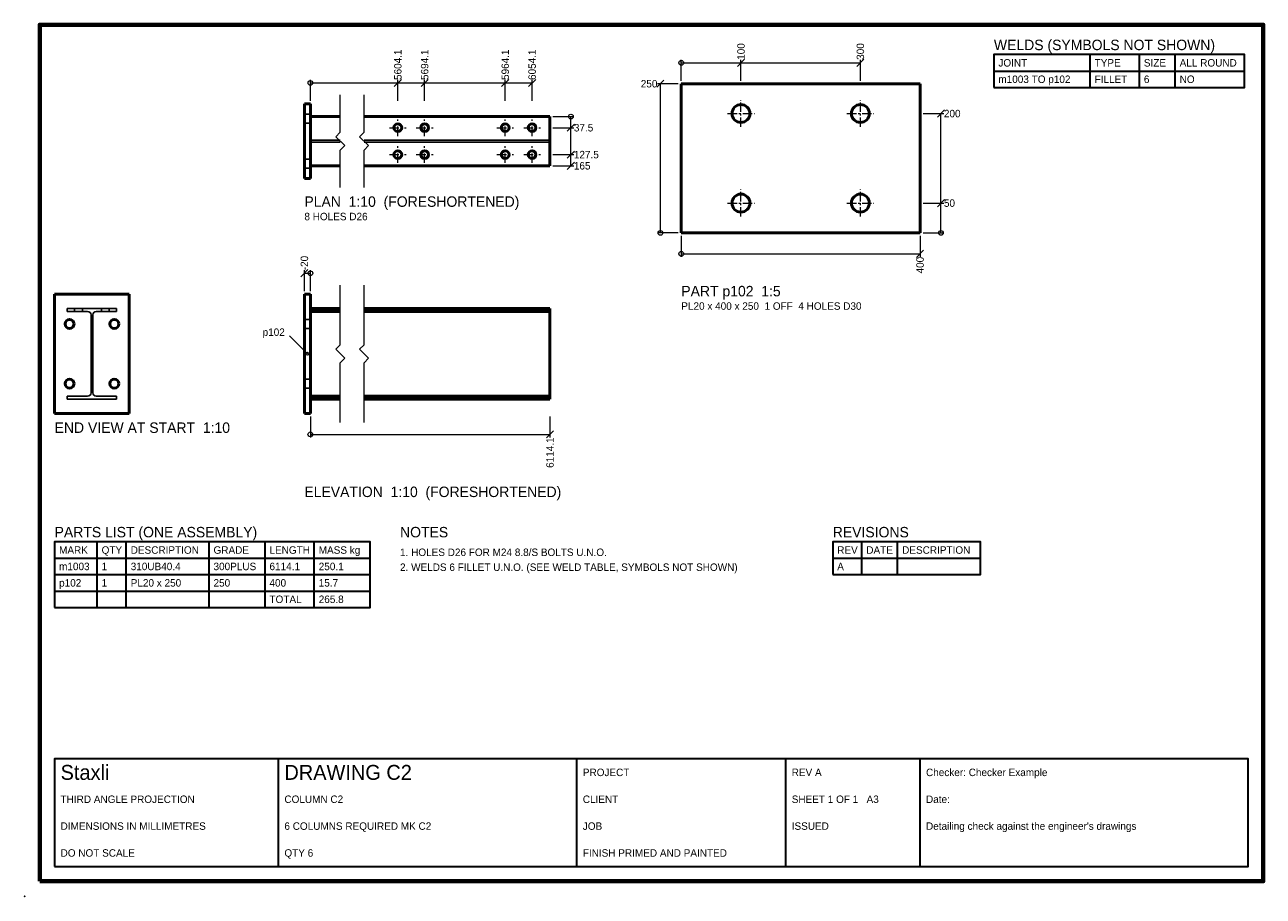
# Model space of a CAD drawing. Header units: millimetres. Extents: x 0 to 415, y 0 to 292.
import ezdxf
from ezdxf.enums import TextEntityAlignment as Align

# ---------------------------------------------------------------- set-up
doc = ezdxf.new("R2010")
doc.units = ezdxf.units.MM
doc.linetypes.add('CENTER', pattern=[5.08, 3.175, -0.635, 0.635, -0.635])
for name, color, linetype, lineweight in [('BORDER', 7, 'Continuous', 70), ('BREAK', 7, 'Continuous', 18), ('CENTRE', 1, 'CENTER', 18), ('DIMENSION', 4, 'Continuous', 18), ('HIDDEN', 3, 'Continuous', 25), ('LEADER', 4, 'Continuous', 18), ('TEXT', 2, 'Continuous', 25), ('TITLE', 7, 'Continuous', 35), ('VISIBLE', 7, 'Continuous', 50)]:
    doc.layers.add(name, color=color, linetype=linetype, lineweight=lineweight)
doc.layers.add('DIM_NOTES', color=8, linetype='Continuous', plot=False)

msp = doc.modelspace()

# ---------------------------------------------------------------- linework, layer by layer
at = {"layer": 'BORDER'}
msp.add_lwpolyline([(5, 5), (415, 5), (415, 292), (5, 292)], close=True, dxfattribs=at)
at = {"layer": 'BREAK'}
for points in [[(105.7, 237.5), (105.7, 250), (107.2, 251.5), (104.2, 254.5), (105.7, 256), (105.7, 268.5)], [(113.7, 237.5), (113.7, 250), (115.2, 251.5), (112.2, 254.5), (113.7, 256), (113.7, 268.5)], [(105.7, 158.75), (105.7, 178.75), (107.2, 180.25), (104.2, 183.25), (105.7, 184.75), (105.7, 204.75)], [(113.7, 158.75), (113.7, 178.75), (115.2, 180.25), (112.2, 183.25), (113.7, 184.75), (113.7, 204.75)]]:
    msp.add_lwpolyline(points, dxfattribs=at)
at = {"layer": 'CENTRE'}
for points in [[(240, 257.75), (240, 266.75)], [(280, 257.75), (280, 266.75)], [(235.5, 262.25), (244.5, 262.25)], [(275.5, 262.25), (284.5, 262.25)], [(122.2, 257.5), (127.8, 257.5)], [(125, 254.7), (125, 260.3)], [(131.2, 257.5), (136.8, 257.5)], [(134, 254.7), (134, 260.3)], [(158.2, 257.5), (163.8, 257.5)], [(161, 254.7), (161, 260.3)], [(167.2, 257.5), (172.8, 257.5)], [(170, 254.7), (170, 260.3)], [(125, 245.7), (125, 251.3)], [(134, 245.7), (134, 251.3)], [(161, 245.7), (161, 251.3)], [(170, 245.7), (170, 251.3)], [(122.2, 248.5), (127.8, 248.5)], [(131.2, 248.5), (136.8, 248.5)], [(158.2, 248.5), (163.8, 248.5)], [(167.2, 248.5), (172.8, 248.5)], [(240, 227.75), (240, 236.75)], [(280, 227.75), (280, 236.75)], [(235.5, 232.25), (244.5, 232.25)], [(275.5, 232.25), (284.5, 232.25)]]:
    msp.add_lwpolyline(points, dxfattribs=at)
at = {"layer": 'DIM_NOTES'}
msp.add_point((0, 0), dxfattribs=at)
msp.add_point((0, 0), dxfattribs=at)
msp.add_point((0, 0), dxfattribs=at)
msp.add_point((0, 0), dxfattribs=at)
msp.add_point((0, 0), dxfattribs=at)
msp.add_point((0, 0), dxfattribs=at)
msp.add_point((0, 0), dxfattribs=at)
msp.add_point((0, 0), dxfattribs=at)
msp.add_point((0, 0), dxfattribs=at)
msp.add_point((0, 0), dxfattribs=at)
msp.add_point((0, 0), dxfattribs=at)
msp.add_point((0, 0), dxfattribs=at)
msp.add_point((0, 0), dxfattribs=at)
msp.add_point((0, 0), dxfattribs=at)
msp.add_point((0, 0), dxfattribs=at)
msp.add_point((0, 0), dxfattribs=at)
msp.add_point((0, 0), dxfattribs=at)
msp.add_point((0, 0), dxfattribs=at)
msp.add_point((0, 0), dxfattribs=at)
msp.add_point((0, 0), dxfattribs=at)
msp.add_point((0, 0), dxfattribs=at)
msp.add_point((0, 0), dxfattribs=at)
msp.add_point((0, 0), dxfattribs=at)
msp.add_point((0, 0), dxfattribs=at)
msp.add_point((0, 0), dxfattribs=at)
msp.add_point((0, 0), dxfattribs=at)
msp.add_point((0, 0), dxfattribs=at)
msp.add_point((0, 0), dxfattribs=at)
msp.add_point((0, 0), dxfattribs=at)
msp.add_point((0, 0), dxfattribs=at)
msp.add_point((0, 0), dxfattribs=at)
at = {"layer": 'DIMENSION'}
for points in [[(220, 273.25), (220, 280.25)], [(220, 279.25), (280, 279.25)], [(238.8, 278.05), (241.2, 280.45)], [(240, 273.25), (240, 280.25)], [(278.8, 278.05), (281.2, 280.45)], [(280, 273.25), (280, 280.25)], [(95.7, 266.5), (95.7, 273.5)], [(95.7, 272.5), (170, 272.5)], [(123.8, 271.3), (126.2, 273.7)], [(125, 266.5), (125, 273.5)], [(132.8, 271.3), (135.2, 273.7)], [(134, 266.5), (134, 273.5)], [(159.8, 271.3), (162.2, 273.7)], [(161, 266.5), (161, 273.5)], [(168.8, 271.3), (171.2, 273.7)], [(170, 266.5), (170, 273.5)], [(211.8, 271.05), (214.2, 273.45)], [(219, 272.25), (212, 272.25)], [(213, 222.25), (213, 272.25)], [(301, 262.25), (308, 262.25)], [(305.8, 261.05), (308.2, 263.45)], [(307, 222.25), (307, 262.25)], [(177, 261.25), (184, 261.25)], [(177, 257.5), (184, 257.5)], [(181.8, 256.3), (184.2, 258.7)], [(183, 244.75), (183, 261.25)], [(181.8, 247.3), (184.2, 249.7)], [(177, 248.5), (184, 248.5)], [(181.8, 243.55), (184.2, 245.95)], [(177, 244.75), (184, 244.75)], [(305.8, 231.05), (308.2, 233.45)], [(301, 232.25), (308, 232.25)], [(219, 222.25), (212, 222.25)], [(220, 221.25), (220, 214.25)], [(300, 221.25), (300, 214.25)], [(301, 222.25), (308, 222.25)], [(298.8, 214.05), (301.2, 216.45)], [(220, 215.25), (300, 215.25)], [(92.5, 207.55), (94.9, 209.95)], [(93.7, 202.75), (93.7, 209.75)], [(93.7, 208.75), (95.7, 208.75)], [(95.7, 202.75), (95.7, 209.75)], [(95.7, 160.75), (95.7, 153.75)], [(176, 160.75), (176, 153.75)], [(95.7, 154.75), (176, 154.75)], [(174.8, 153.55), (177.2, 155.95)]]:
    msp.add_lwpolyline(points, dxfattribs=at)
for centre in [(220, 279.25), (95.7, 272.5), (183, 261.25), (213, 222.25), (307, 222.25), (220, 215.25), (95.7, 208.75), (95.7, 154.75)]:
    msp.add_circle(centre, 0.8, dxfattribs=at)
at = {"layer": 'HIDDEN'}
for points in [[(93.7, 259), (93.7, 259.033), (93.7, 259.121), (93.7, 259.26), (93.7, 259.446), (93.7, 259.671), (93.7, 259.928), (93.7, 260.208), (93.7, 260.5), (93.7, 260.792), (93.7, 261.072), (93.7, 261.329), (93.7, 261.554), (93.7, 261.74), (93.7, 261.879), (93.7, 261.967), (93.7, 262)], [(93.7, 260.5), (93.7, 260.792), (93.7, 261.073), (93.7, 261.332), (93.7, 261.561), (93.7, 261.746), (93.7, 261.884), (93.7, 261.969), (93.7, 262)], [(93.7, 262), (95.7, 262)], [(95.7, 259), (95.7, 259.033), (95.7, 259.121), (95.7, 259.26), (95.7, 259.446), (95.7, 259.671), (95.7, 259.928), (95.7, 260.208), (95.7, 260.5), (95.7, 260.792), (95.7, 261.072), (95.7, 261.329), (95.7, 261.554), (95.7, 261.74), (95.7, 261.879), (95.7, 261.967), (95.7, 262)], [(95.7, 260.5), (95.7, 260.792), (95.7, 261.073), (95.7, 261.332), (95.7, 261.561), (95.7, 261.746), (95.7, 261.884), (95.7, 261.969), (95.7, 262)], [(93.7, 259), (93.7, 259.031), (93.7, 259.116), (93.7, 259.254), (93.7, 259.439), (93.7, 259.668), (93.7, 259.927), (93.7, 260.208), (93.7, 260.5)], [(93.7, 259), (95.7, 259)], [(95.7, 244.75), (95.7, 261.25)], [(95.7, 254.445), (95.7, 261.25)], [(95.7, 259), (95.7, 259.031), (95.7, 259.116), (95.7, 259.254), (95.7, 259.439), (95.7, 259.668), (95.7, 259.927), (95.7, 260.208), (95.7, 260.5)], [(176, 254.445), (176, 261.25)], [(95.7, 253.305), (95.7, 253.328), (95.7, 253.393), (95.7, 253.498), (95.7, 253.639), (95.7, 253.812), (95.7, 254.009), (95.7, 254.223), (95.7, 254.445)], [(95.7, 253.305), (105.7, 253.305)], [(113.7, 253.305), (176, 253.305)], [(176, 253.305), (176, 253.328), (176, 253.393), (176, 253.498), (176, 253.639), (176, 253.812), (176, 254.009), (176, 254.223), (176, 254.445)], [(95.7, 251.555), (95.7, 251.777), (95.7, 251.991), (95.7, 252.188), (95.7, 252.361), (95.7, 252.502), (95.7, 252.607), (95.7, 252.672), (95.7, 252.695)], [(95.7, 252.695), (105.7, 252.695)], [(95.7, 244.75), (95.7, 251.555)], [(113.7, 252.695), (176, 252.695)], [(176, 251.555), (176, 251.777), (176, 251.991), (176, 252.188), (176, 252.361), (176, 252.502), (176, 252.607), (176, 252.672), (176, 252.695)], [(176, 244.75), (176, 251.555)], [(93.7, 244), (93.7, 244.033), (93.7, 244.121), (93.7, 244.26), (93.7, 244.446), (93.7, 244.671), (93.7, 244.928), (93.7, 245.208), (93.7, 245.5), (93.7, 245.792), (93.7, 246.072), (93.7, 246.329), (93.7, 246.554), (93.7, 246.74), (93.7, 246.879), (93.7, 246.967), (93.7, 247)], [(93.7, 245.5), (93.7, 245.792), (93.7, 246.073), (93.7, 246.332), (93.7, 246.561), (93.7, 246.746), (93.7, 246.884), (93.7, 246.969), (93.7, 247)], [(93.7, 247), (95.7, 247)], [(93.7, 244), (93.7, 244.031), (93.7, 244.116), (93.7, 244.254), (93.7, 244.439), (93.7, 244.668), (93.7, 244.927), (93.7, 245.208), (93.7, 245.5)], [(95.7, 244), (95.7, 244.033), (95.7, 244.121), (95.7, 244.26), (95.7, 244.446), (95.7, 244.671), (95.7, 244.928), (95.7, 245.208), (95.7, 245.5), (95.7, 245.792), (95.7, 246.072), (95.7, 246.329), (95.7, 246.554), (95.7, 246.74), (95.7, 246.879), (95.7, 246.967), (95.7, 247)], [(95.7, 245.5), (95.7, 245.792), (95.7, 246.073), (95.7, 246.332), (95.7, 246.561), (95.7, 246.746), (95.7, 246.884), (95.7, 246.969), (95.7, 247)], [(95.7, 244), (95.7, 244.031), (95.7, 244.116), (95.7, 244.254), (95.7, 244.439), (95.7, 244.668), (95.7, 244.927), (95.7, 245.208), (95.7, 245.5)], [(93.7, 244), (95.7, 244)], [(14.25, 195.93), (14.25, 196.95)], [(14.25, 196.95), (30.75, 196.95)], [(14.25, 195.93), (21.055, 195.93)], [(16.7, 195.93), (16.7, 196.95)], [(16.7, 196.95), (16.733, 196.95), (16.829, 196.95), (16.984, 196.95), (17.19, 196.95), (17.436, 196.95), (17.711, 196.95), (18, 196.95), (18.289, 196.95), (18.564, 196.95), (18.811, 196.95), (19.016, 196.95), (19.171, 196.95), (19.267, 196.95), (19.3, 196.95)], [(16.7, 195.93), (16.733, 195.93), (16.829, 195.93), (16.984, 195.93), (17.19, 195.93), (17.436, 195.93), (17.711, 195.93), (18, 195.93), (18.289, 195.93), (18.564, 195.93), (18.811, 195.93), (19.016, 195.93), (19.171, 195.93), (19.267, 195.93), (19.3, 195.93)], [(19.3, 195.93), (19.3, 196.95)], [(23.945, 195.93), (30.75, 195.93)], [(25.7, 195.93), (25.7, 196.95)], [(25.7, 196.95), (25.733, 196.95), (25.829, 196.95), (25.984, 196.95), (26.19, 196.95), (26.436, 196.95), (26.711, 196.95), (27, 196.95), (27.289, 196.95), (27.564, 196.95), (27.811, 196.95), (28.016, 196.95), (28.171, 196.95), (28.267, 196.95), (28.3, 196.95)], [(25.7, 195.93), (25.733, 195.93), (25.829, 195.93), (25.984, 195.93), (26.19, 195.93), (26.436, 195.93), (26.711, 195.93), (27, 195.93), (27.289, 195.93), (27.564, 195.93), (27.811, 195.93), (28.016, 195.93), (28.171, 195.93), (28.267, 195.93), (28.3, 195.93)], [(28.3, 195.93), (28.3, 196.95)], [(30.75, 195.93), (30.75, 196.95)], [(95.7, 195.93), (95.7, 196.95)], [(95.7, 194.79), (95.7, 195.012), (95.7, 195.226), (95.7, 195.423), (95.7, 195.596), (95.7, 195.737), (95.7, 195.842), (95.7, 195.907), (95.7, 195.93)], [(123.7, 195.93), (123.7, 196.95)], [(123.7, 196.95), (123.727, 196.95), (123.801, 196.95), (123.92, 196.95), (124.081, 196.95), (124.279, 196.95), (124.503, 196.95), (124.747, 196.95), (125, 196.95)], [(123.7, 196.95), (123.74, 196.95), (123.853, 196.95), (124.031, 196.95), (124.265, 196.95), (124.542, 196.95), (124.844, 196.95), (125.156, 196.95), (125.458, 196.95), (125.735, 196.95), (125.969, 196.95), (126.147, 196.95), (126.26, 196.95), (126.3, 196.95)], [(123.7, 195.93), (123.727, 195.93), (123.801, 195.93), (123.92, 195.93), (124.081, 195.93), (124.279, 195.93), (124.503, 195.93), (124.747, 195.93), (125, 195.93)], [(123.7, 195.93), (123.74, 195.93), (123.853, 195.93), (124.031, 195.93), (124.265, 195.93), (124.542, 195.93), (124.844, 195.93), (125.156, 195.93), (125.458, 195.93), (125.735, 195.93), (125.969, 195.93), (126.147, 195.93), (126.26, 195.93), (126.3, 195.93)], [(125, 196.95), (125.253, 196.95), (125.497, 196.95), (125.721, 196.95), (125.919, 196.95), (126.08, 196.95), (126.199, 196.95), (126.274, 196.95), (126.3, 196.95)], [(125, 195.93), (125.253, 195.93), (125.497, 195.93), (125.721, 195.93), (125.919, 195.93), (126.08, 195.93), (126.199, 195.93), (126.274, 195.93), (126.3, 195.93)], [(126.3, 195.93), (126.3, 196.95)], [(132.7, 195.93), (132.7, 196.95)], [(132.7, 196.95), (132.727, 196.95), (132.801, 196.95), (132.92, 196.95), (133.081, 196.95), (133.279, 196.95), (133.503, 196.95), (133.747, 196.95), (134, 196.95)], [(132.7, 196.95), (132.74, 196.95), (132.853, 196.95), (133.031, 196.95), (133.265, 196.95), (133.542, 196.95), (133.844, 196.95), (134.156, 196.95), (134.458, 196.95), (134.735, 196.95), (134.969, 196.95), (135.147, 196.95), (135.26, 196.95), (135.3, 196.95)], [(132.7, 195.93), (132.727, 195.93), (132.801, 195.93), (132.92, 195.93), (133.081, 195.93), (133.279, 195.93), (133.503, 195.93), (133.747, 195.93), (134, 195.93)], [(132.7, 195.93), (132.74, 195.93), (132.853, 195.93), (133.031, 195.93), (133.265, 195.93), (133.542, 195.93), (133.844, 195.93), (134.156, 195.93), (134.458, 195.93), (134.735, 195.93), (134.969, 195.93), (135.147, 195.93), (135.26, 195.93), (135.3, 195.93)], [(134, 196.95), (134.253, 196.95), (134.497, 196.95), (134.721, 196.95), (134.919, 196.95), (135.08, 196.95), (135.199, 196.95), (135.274, 196.95), (135.3, 196.95)], [(134, 195.93), (134.253, 195.93), (134.497, 195.93), (134.721, 195.93), (134.919, 195.93), (135.08, 195.93), (135.199, 195.93), (135.274, 195.93), (135.3, 195.93)], [(135.3, 195.93), (135.3, 196.95)], [(159.7, 195.93), (159.7, 196.95)], [(159.7, 196.95), (159.727, 196.95), (159.801, 196.95), (159.92, 196.95), (160.081, 196.95), (160.279, 196.95), (160.503, 196.95), (160.747, 196.95), (161, 196.95)], [(159.7, 196.95), (159.74, 196.95), (159.853, 196.95), (160.031, 196.95), (160.265, 196.95), (160.542, 196.95), (160.844, 196.95), (161.156, 196.95), (161.458, 196.95), (161.735, 196.95), (161.969, 196.95), (162.147, 196.95), (162.26, 196.95), (162.3, 196.95)], [(159.7, 195.93), (159.727, 195.93), (159.801, 195.93), (159.92, 195.93), (160.081, 195.93), (160.279, 195.93), (160.503, 195.93), (160.747, 195.93), (161, 195.93)], [(159.7, 195.93), (159.74, 195.93), (159.853, 195.93), (160.031, 195.93), (160.265, 195.93), (160.542, 195.93), (160.844, 195.93), (161.156, 195.93), (161.458, 195.93), (161.735, 195.93), (161.969, 195.93), (162.147, 195.93), (162.26, 195.93), (162.3, 195.93)], [(161, 196.95), (161.253, 196.95), (161.497, 196.95), (161.721, 196.95), (161.919, 196.95), (162.08, 196.95), (162.199, 196.95), (162.274, 196.95), (162.3, 196.95)], [(161, 195.93), (161.253, 195.93), (161.497, 195.93), (161.721, 195.93), (161.919, 195.93), (162.08, 195.93), (162.199, 195.93), (162.274, 195.93), (162.3, 195.93)], [(162.3, 195.93), (162.3, 196.95)], [(168.7, 195.93), (168.7, 196.95)], [(168.7, 196.95), (168.727, 196.95), (168.801, 196.95), (168.92, 196.95), (169.081, 196.95), (169.279, 196.95), (169.503, 196.95), (169.747, 196.95), (170, 196.95)], [(168.7, 196.95), (168.74, 196.95), (168.853, 196.95), (169.031, 196.95), (169.265, 196.95), (169.542, 196.95), (169.844, 196.95), (170.156, 196.95), (170.458, 196.95), (170.735, 196.95), (170.969, 196.95), (171.147, 196.95), (171.26, 196.95), (171.3, 196.95)], [(168.7, 195.93), (168.727, 195.93), (168.801, 195.93), (168.92, 195.93), (169.081, 195.93), (169.279, 195.93), (169.503, 195.93), (169.747, 195.93), (170, 195.93)], [(168.7, 195.93), (168.74, 195.93), (168.853, 195.93), (169.031, 195.93), (169.265, 195.93), (169.542, 195.93), (169.844, 195.93), (170.156, 195.93), (170.458, 195.93), (170.735, 195.93), (170.969, 195.93), (171.147, 195.93), (171.26, 195.93), (171.3, 195.93)], [(170, 196.95), (170.253, 196.95), (170.497, 196.95), (170.721, 196.95), (170.919, 196.95), (171.08, 196.95), (171.199, 196.95), (171.274, 196.95), (171.3, 196.95)], [(170, 195.93), (170.253, 195.93), (170.497, 195.93), (170.721, 195.93), (170.919, 195.93), (171.08, 195.93), (171.199, 195.93), (171.274, 195.93), (171.3, 195.93)], [(171.3, 195.93), (171.3, 196.95)], [(22.195, 168.71), (22.195, 194.79)], [(22.805, 168.71), (22.805, 194.79)], [(93.7, 190.25), (93.7, 190.283), (93.7, 190.371), (93.7, 190.51), (93.7, 190.696), (93.7, 190.921), (93.7, 191.178), (93.7, 191.458), (93.7, 191.75), (93.7, 192.042), (93.7, 192.322), (93.7, 192.579), (93.7, 192.804), (93.7, 192.99), (93.7, 193.129), (93.7, 193.217), (93.7, 193.25)], [(93.7, 190.25), (93.7, 190.285), (93.7, 190.384), (93.7, 190.542), (93.7, 190.751), (93.7, 191.004), (93.7, 191.289), (93.7, 191.594), (93.7, 191.906), (93.7, 192.211), (93.7, 192.496), (93.7, 192.749), (93.7, 192.959), (93.7, 193.116), (93.7, 193.215), (93.7, 193.25)], [(93.7, 193.25), (95.7, 193.25)], [(95.7, 168.71), (95.7, 194.79)], [(95.7, 190.25), (95.7, 190.283), (95.7, 190.371), (95.7, 190.51), (95.7, 190.696), (95.7, 190.921), (95.7, 191.178), (95.7, 191.458), (95.7, 191.75), (95.7, 192.042), (95.7, 192.322), (95.7, 192.579), (95.7, 192.804), (95.7, 192.99), (95.7, 193.129), (95.7, 193.217), (95.7, 193.25)], [(95.7, 190.25), (95.7, 190.285), (95.7, 190.384), (95.7, 190.542), (95.7, 190.751), (95.7, 191.004), (95.7, 191.289), (95.7, 191.594), (95.7, 191.906), (95.7, 192.211), (95.7, 192.496), (95.7, 192.749), (95.7, 192.959), (95.7, 193.116), (95.7, 193.215), (95.7, 193.25)], [(93.7, 190.25), (95.7, 190.25)], [(93.7, 170.25), (93.7, 170.283), (93.7, 170.371), (93.7, 170.51), (93.7, 170.696), (93.7, 170.921), (93.7, 171.178), (93.7, 171.458), (93.7, 171.75), (93.7, 172.042), (93.7, 172.322), (93.7, 172.579), (93.7, 172.804), (93.7, 172.99), (93.7, 173.129), (93.7, 173.217), (93.7, 173.25)], [(93.7, 173.25), (95.7, 173.25)], [(93.7, 170.25), (95.7, 170.25)], [(95.7, 170.25), (95.7, 170.283), (95.7, 170.371), (95.7, 170.51), (95.7, 170.696), (95.7, 170.921), (95.7, 171.178), (95.7, 171.458), (95.7, 171.75), (95.7, 172.042), (95.7, 172.322), (95.7, 172.579), (95.7, 172.804), (95.7, 172.99), (95.7, 173.129), (95.7, 173.217), (95.7, 173.25)], [(14.25, 166.55), (14.25, 167.57)], [(14.25, 167.57), (21.055, 167.57)], [(14.25, 166.55), (30.75, 166.55)], [(23.945, 167.57), (30.75, 167.57)], [(30.75, 166.55), (30.75, 167.57)], [(95.7, 167.57), (95.7, 167.593), (95.7, 167.658), (95.7, 167.763), (95.7, 167.904), (95.7, 168.077), (95.7, 168.274), (95.7, 168.488), (95.7, 168.71)], [(95.7, 166.55), (95.7, 167.57)]]:
    msp.add_lwpolyline(points, dxfattribs=at)
for centre, start, end in [((21.055, 194.79), 0, 90), ((23.945, 194.79), 90, 180), ((21.055, 168.71), 270, 0), ((23.945, 168.71), 180, 270)]:
    msp.add_arc(centre, 1.14, start, end, dxfattribs=at)
at = {"layer": 'LEADER'}
msp.add_lwpolyline([(94.7, 181.75), (88.7, 187.75)], dxfattribs=at)
msp.add_circle((94.7, 181.75), 0.5, dxfattribs=at)
at = {"layer": 'TITLE'}
for points in [[(324.75, 271), (408.75, 271), (408.75, 282), (324.75, 282)], [(10, 96.75), (115.75, 96.75), (115.75, 118.75), (10, 118.75)], [(270.75, 107.75), (320.25, 107.75), (320.25, 118.75), (270.75, 118.75)], [(10, 10), (410, 10), (410, 46), (10, 46)]]:
    msp.add_lwpolyline(points, close=True, dxfattribs=at)
for points in [[(357, 271), (357, 282)], [(373.5, 271), (373.5, 282)], [(385.5, 271), (385.5, 282)], [(324.75, 276.5), (408.75, 276.5)], [(24.25, 96.75), (24.25, 118.75)], [(34, 96.75), (34, 118.75)], [(61.75, 96.75), (61.75, 118.75)], [(80.5, 96.75), (80.5, 118.75)], [(97, 96.75), (97, 118.75)], [(280.5, 107.75), (280.5, 118.75)], [(292.5, 107.75), (292.5, 118.75)], [(10, 113.25), (115.75, 113.25)], [(270.75, 113.25), (320.25, 113.25)], [(10, 107.75), (115.75, 107.75)], [(10, 102.25), (115.75, 102.25)], [(85, 10), (85, 46)], [(185, 10), (185, 46)], [(255, 10), (255, 46)], [(300, 10), (300, 46)]]:
    msp.add_lwpolyline(points, dxfattribs=at)
at = {"layer": 'VISIBLE'}
for points in [[(220, 222.25), (220, 272.25)], [(220, 272.25), (300, 272.25)], [(300, 222.25), (300, 272.25)], [(93.7, 240.5), (93.7, 265.5)], [(93.7, 265.5), (95.7, 265.5)], [(95.7, 240.5), (95.7, 265.5)], [(95.7, 261.25), (105.7, 261.25)], [(113.7, 261.25), (176, 261.25)], [(176, 244.75), (176, 261.25)], [(95.7, 244.75), (105.7, 244.75)], [(113.7, 244.75), (176, 244.75)], [(93.7, 240.5), (95.7, 240.5)], [(220, 222.25), (300, 222.25)], [(10, 161.75), (10, 201.75)], [(10, 201.75), (35, 201.75)], [(35, 161.75), (35, 201.75)], [(93.7, 161.75), (93.7, 201.75)], [(93.7, 201.75), (95.7, 201.75)], [(95.7, 161.75), (95.7, 201.75)], [(95.7, 196.95), (105.7, 196.95)], [(95.7, 195.93), (105.7, 195.93)], [(113.7, 196.95), (176, 196.95)], [(113.7, 195.93), (176, 195.93)], [(176, 195.93), (176, 196.95)], [(176, 194.79), (176, 195.012), (176, 195.226), (176, 195.423), (176, 195.596), (176, 195.737), (176, 195.842), (176, 195.907), (176, 195.93)], [(176, 168.71), (176, 194.79)], [(95.7, 167.57), (105.7, 167.57)], [(95.7, 166.55), (105.7, 166.55)], [(113.7, 167.57), (176, 167.57)], [(113.7, 166.55), (176, 166.55)], [(176, 167.57), (176, 167.593), (176, 167.658), (176, 167.763), (176, 167.904), (176, 168.077), (176, 168.274), (176, 168.488), (176, 168.71)], [(176, 166.55), (176, 167.57)], [(10, 161.75), (35, 161.75)], [(93.7, 161.75), (95.7, 161.75)]]:
    msp.add_lwpolyline(points, dxfattribs=at)
for centre, radius in [((240, 262.25), 3), ((280, 262.25), 3), ((125, 257.5), 1.3), ((134, 257.5), 1.3), ((161, 257.5), 1.3), ((170, 257.5), 1.3), ((125, 248.5), 1.3), ((134, 248.5), 1.3), ((161, 248.5), 1.3), ((170, 248.5), 1.3), ((240, 232.25), 3), ((280, 232.25), 3), ((15, 191.75), 1.5), ((30, 191.75), 1.5), ((15, 171.75), 1.5), ((30, 171.75), 1.5)]:
    msp.add_circle(centre, radius, dxfattribs=at)

# ---------------------------------------------------------------- texts
at = {"layer": 'TEXT'}
for s, height, p in [('WELDS (SYMBOLS NOT SHOWN)', 3.5, (324.75, 283.5)), ('JOINT', 2.5, (326.25, 278)), ('TYPE', 2.5, (358.5, 278)), ('SIZE', 2.5, (375, 278)), ('ALL ROUND', 2.5, (387, 278)), ('m1003 TO p102', 2.5, (326.25, 272.5)), ('FILLET', 2.5, (358.5, 272.5)), ('6', 2.5, (375, 272.5)), ('NO', 2.5, (387, 272.5)), ('200', 2.5, (308, 261)), ('37.5', 2.5, (184, 256.25)), ('127.5', 2.5, (184, 247.25)), ('165', 2.5, (184, 243.5)), ('PLAN  1:10  (FORESHORTENED)', 3.5, (93.7, 231)), ('50', 2.5, (308, 231)), ('8 HOLES D26', 2.5, (93.7, 226.5)), ('PART p102  1:5', 3.5, (220, 201)), ('PL20 x 400 x 250  1 OFF  4 HOLES D30', 2.5, (220, 196.5)), ('p102', 2.5, (79.7, 187.75)), ('END VIEW AT START  1:10', 3.5, (10, 155.25)), ('ELEVATION  1:10  (FORESHORTENED)', 3.5, (93.7, 133.75)), ('PARTS LIST (ONE ASSEMBLY)', 3.5, (10, 120.25)), ('NOTES', 3.5, (125.75, 120.25)), ('REVISIONS', 3.5, (270.75, 120.25)), ('MARK', 2.5, (11.5, 114.75)), ('QTY', 2.5, (25.75, 114.75)), ('DESCRIPTION', 2.5, (35.5, 114.75)), ('GRADE', 2.5, (63.25, 114.75)), ('LENGTH', 2.5, (82, 114.75)), ('MASS kg', 2.5, (98.5, 114.75)), ('1. HOLES D26 FOR M24 8.8/S BOLTS U.N.O.', 2.5, (125.75, 114)), ('REV', 2.5, (272.25, 114.75)), ('DATE', 2.5, (282, 114.75)), ('DESCRIPTION', 2.5, (294, 114.75)), ('m1003', 2.5, (11.5, 109.25)), ('1', 2.5, (25.75, 109.25)), ('310UB40.4', 2.5, (35.5, 109.25)), ('300PLUS', 2.5, (63.25, 109.25)), ('6114.1', 2.5, (82, 109.25)), ('250.1', 2.5, (98.5, 109.25)), ('2. WELDS 6 FILLET U.N.O. (SEE WELD TABLE, SYMBOLS NOT SHOWN)', 2.5, (125.75, 109)), ('A', 2.5, (272.25, 109.25)), ('p102', 2.5, (11.5, 103.75)), ('1', 2.5, (25.75, 103.75)), ('PL20 x 250', 2.5, (35.5, 103.75)), ('250', 2.5, (63.25, 103.75)), ('400', 2.5, (82, 103.75)), ('15.7', 2.5, (98.5, 103.75)), ('TOTAL', 2.5, (82, 98.25)), ('265.8', 2.5, (98.5, 98.25)), ('Staxli', 5, (12, 39)), ('DRAWING C2', 5, (87, 39)), ('PROJECT', 2.5, (187, 40.25)), ('REV A', 2.5, (257, 40.25)), ('Checker: Checker Example', 2.5, (302, 40.25)), ('THIRD ANGLE PROJECTION', 2.5, (12, 31.25)), ('COLUMN C2', 2.5, (87, 31.25)), ('CLIENT', 2.5, (187, 31.25)), ('SHEET 1 OF 1   A3', 2.5, (257, 31.25)), ('Date:', 2.5, (302, 31.25)), ("Detailing check against the engineer's drawings", 2.5, (302, 22.25)), ('DIMENSIONS IN MILLIMETRES', 2.5, (12, 22.25)), ('6 COLUMNS REQUIRED MK C2', 2.5, (87, 22.25)), ('JOB', 2.5, (187, 22.25)), ('ISSUED', 2.5, (257, 22.25)), ('DO NOT SCALE', 2.5, (12, 13.25)), ('QTY 6', 2.5, (87, 13.25)), ('FINISH PRIMED AND PAINTED', 2.5, (187, 13.25))]:
    msp.add_text(s, height=height, dxfattribs=at).set_placement(p)
for s, p in [('5604.1', (126.25, 273.5)), ('5694.1', (135.25, 273.5)), ('5964.1', (162.25, 273.5)), ('6054.1', (171.25, 273.5)), ('100', (241.25, 280.25)), ('300', (281.25, 280.25)), ('-20', (94.95, 209.75))]:
    msp.add_text(s, height=2.5, rotation=90, dxfattribs=at).set_placement(p)
msp.add_text('250', height=2.5, dxfattribs=at).set_placement((212, 271), align=Align.RIGHT)
for s, p in [('400', (301.25, 214.25)), ('6114.1', (177.25, 153.75))]:
    msp.add_text(s, height=2.5, rotation=90, dxfattribs=at).set_placement(p, align=Align.RIGHT)

doc.saveas('drawing.dxf')
